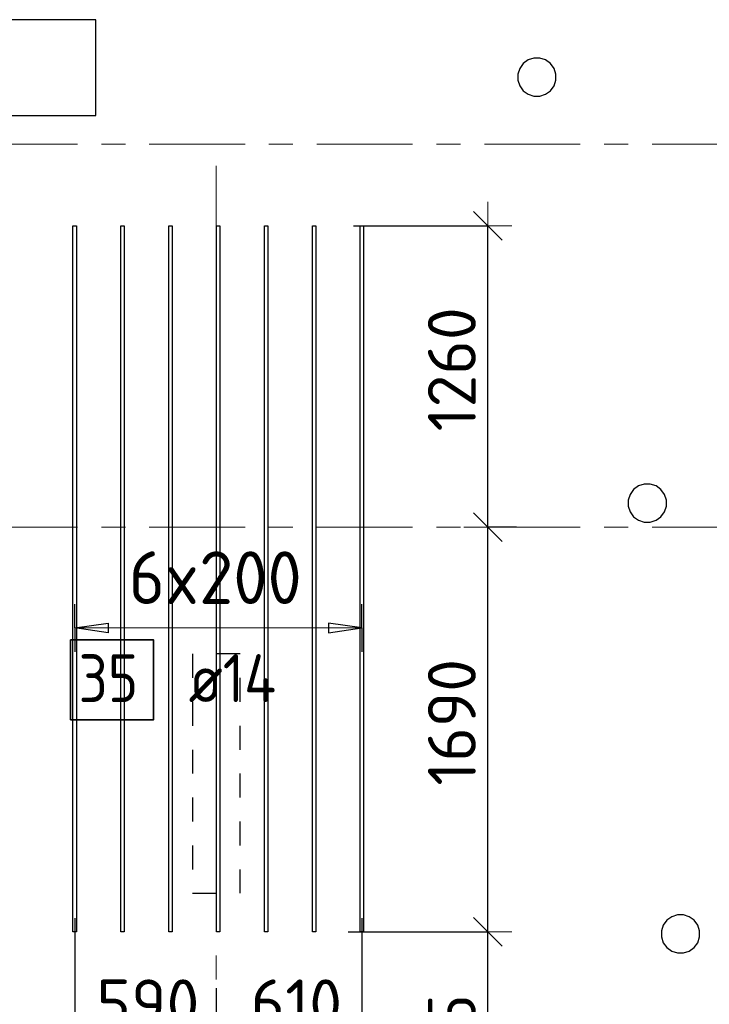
# Model space of a CAD drawing. Header units: metres. Extents: x -38 to 107, y -15 to 21.
# Tile 23 of 254: x 27.63 to 30.51, y 5.41 to 9.52. Entities that reach past the tile are written whole.
import ezdxf

# ---------------------------------------------------------------- set-up
doc = ezdxf.new("R2010")
doc.units = ezdxf.units.M
doc.header["$PDMODE"] = 65
for name, pattern in [('______11', [0.5, 0.4, -0.05, 0, -0.05]), ('______2', [0.0405, 0.03, -0.0105]), ('______5', [1.1, 0.8, -0.1, 0.1, -0.1])]:
    doc.linetypes.add(name, pattern=pattern)
for name, color, linetype, lineweight in [('XR$1$Осевая линия (1)', 7, '______5', 13), ('XR$5$Перекрытие (1)', 7, 'Continuous', 35), ('XR$5$Размерная линия (1)', 7, 'Continuous', 13)]:
    doc.layers.add(name, color=color, linetype=linetype, lineweight=lineweight)
doc.layers.add('XR$5$Арм.стержн.Доп. Арм верхн.зоны Х', color=7, linetype='Continuous', lineweight=35, true_color=0x8c8cff)
doc.layers.add('XR$7$Стена_ бетон несущ.', color=7, linetype='Continuous', lineweight=70, true_color=0xb4b496)
doc.styles.add('ISOCPEUR', font='txt')
doc.dimstyles.new('DIMSTYLE_3', dxfattribs={"dimtxt": 0.2, "dimasz": 0.2, "dimexe": 0, "dimexo": 0, "dimgap": 0.1, "dimtad": 2, "dimdec": 0, "dimlfac": 1000, "dimrnd": 5, "dimzin": 12, "dimdsep": 46, "dimtxsty": 'ISOCPEUR', "dimblk1": 'ALL_ML_STRICH', "dimblk2": 'ALL_ML_STRICH', "dimsah": 1, "dimcen": 0, "dimclrd": 7, "dimclre": 256, "dimclrt": 7, "dimadec": 0, "dimazin": 0, "dimtfac": 1, "dimtdec": 0, "dimtix": 1, "dimtmove": 2, "dimatfit": 3, "dimfxl": 0, "dimtzin": 0, "dimlwd": 0, "dimlwe": -3, "dimarcsym": 0})

# ---------------------------------------------------------------- blocks, each defined once
blk = doc.blocks.new('ALL_ML_STRICH')
at = {"color": 0, "linetype": 'ByBlock', "lineweight": -2}
for p, q in [((0, -0.5), (0, 0.5)), ((-0.3, -0.3), (0.3, 0.3)), ((-1, 0), (0.5, 0))]:
    blk.add_line(p, q, dxfattribs=at)
blk = doc.blocks.new('*D683')
at = {"layer": 'DEFPOINTS', "color": 7, "linetype": 'Continuous', "lineweight": 13, "transparency": 33554687}
for p in [(28.9812, 5.7086), (28.6584, 4.725), (29.5839, 4.725)]:
    blk.add_point(p, dxfattribs=at)
at = {"layer": 'XR$5$Размерная линия (1)', "color": 9, "linetype": 'Continuous', "lineweight": -2, "true_color": 0xc7c7c7, "transparency": 33554687}
for p, q in [((29.0012, 5.7086), (29.5839, 5.7086)), ((28.6784, 4.725), (29.5839, 4.725))]:
    blk.add_line(p, q, dxfattribs=at)
at = {"layer": 'XR$5$Размерная линия (1)', "color": 7, "linetype": 'Continuous', "lineweight": -2, "transparency": 33554687}
blk.add_line((29.5839, 4.725), (29.5839, 5.7086), dxfattribs=at)
at = {"layer": 'XR$5$Размерная линия (1)', "color": 7, "linetype": 'Continuous', "lineweight": 13, "transparency": 33554687, "xscale": 0.2, "yscale": 0.2, "zscale": 0.2}
for p, rotation in [((29.5839, 5.7086), 90), ((29.5839, 4.725), 270)]:
    blk.add_blockref('ALL_ML_STRICH', p, dxfattribs=dict(at, rotation=rotation))
at = {"layer": 'XR$5$Размерная линия (1)', "color": 7, "linetype": 'Continuous', "lineweight": 13, "transparency": 33554687, "insert": (29.4339, 5.2268), "char_height": 0.2, "width": 0.6, "attachment_point": 5, "rotation": 90, "style": 'ISOCPEUR'}
blk.add_mtext('\\A1;{985}', dxfattribs=at)
blk = doc.blocks.new('*D684')
at = {"layer": 'DEFPOINTS', "color": 7, "linetype": 'Continuous', "lineweight": 13, "transparency": 33554687}
for p in [(29.7238, 7.4), (28.9812, 5.7086), (29.5839, 5.7086)]:
    blk.add_point(p, dxfattribs=at)
at = {"layer": 'XR$5$Размерная линия (1)', "color": 9, "linetype": 'Continuous', "lineweight": -2, "true_color": 0xc7c7c7, "transparency": 33554687}
for p, q in [((29.7038, 7.4), (29.5839, 7.4)), ((29.0012, 5.7086), (29.5839, 5.7086))]:
    blk.add_line(p, q, dxfattribs=at)
at = {"layer": 'XR$5$Размерная линия (1)', "color": 7, "linetype": 'Continuous', "lineweight": -2, "transparency": 33554687}
blk.add_line((29.5839, 5.7086), (29.5839, 7.4), dxfattribs=at)
at = {"layer": 'XR$5$Размерная линия (1)', "color": 7, "linetype": 'Continuous', "lineweight": 13, "transparency": 33554687, "xscale": 0.2, "yscale": 0.2, "zscale": 0.2}
for p, rotation in [((29.5839, 7.4), 90), ((29.5839, 5.7086), 270)]:
    blk.add_blockref('ALL_ML_STRICH', p, dxfattribs=dict(at, rotation=rotation))
at = {"layer": 'XR$5$Размерная линия (1)', "color": 7, "linetype": 'Continuous', "lineweight": 13, "transparency": 33554687, "insert": (29.4339, 6.5843), "char_height": 0.2, "width": 0.8, "attachment_point": 5, "rotation": 90, "style": 'ISOCPEUR'}
blk.add_mtext('\\A1;{1690}', dxfattribs=at)
blk = doc.blocks.new('*D685')
at = {"layer": 'DEFPOINTS', "color": 7, "linetype": 'Continuous', "lineweight": 13, "transparency": 33554687}
for p in [(29.0028, 8.6586), (29.5839, 7.4), (29.7238, 7.4)]:
    blk.add_point(p, dxfattribs=at)
at = {"layer": 'XR$5$Размерная линия (1)', "color": 9, "linetype": 'Continuous', "lineweight": -2, "true_color": 0xc7c7c7, "transparency": 33554687}
for p, q in [((29.0228, 8.6586), (29.5839, 8.6586)), ((29.7038, 7.4), (29.5839, 7.4))]:
    blk.add_line(p, q, dxfattribs=at)
at = {"layer": 'XR$5$Размерная линия (1)', "color": 7, "linetype": 'Continuous', "lineweight": -2, "transparency": 33554687}
blk.add_line((29.5839, 7.4), (29.5839, 8.6586), dxfattribs=at)
at = {"layer": 'XR$5$Размерная линия (1)', "color": 7, "linetype": 'Continuous', "lineweight": 13, "transparency": 33554687, "xscale": 0.2, "yscale": 0.2, "zscale": 0.2}
for p, rotation in [((29.5839, 8.6586), 90), ((29.5839, 7.4), 270)]:
    blk.add_blockref('ALL_ML_STRICH', p, dxfattribs=dict(at, rotation=rotation))
at = {"layer": 'XR$5$Размерная линия (1)', "color": 7, "linetype": 'Continuous', "lineweight": 13, "transparency": 33554687, "insert": (29.4339, 8.0593), "char_height": 0.2, "width": 0.8, "attachment_point": 5, "rotation": 90, "style": 'ISOCPEUR'}
blk.add_mtext('\\A1;{1260}', dxfattribs=at)
blk = doc.blocks.new('*D855')
at = {"layer": 'DEFPOINTS', "color": 7, "linetype": 'Continuous', "lineweight": 13, "transparency": 33554687}
for p in [(27.8583, 5.7863), (28.45, 5.4936), (27.8583, 5.2601)]:
    blk.add_point(p, dxfattribs=at)
at = {"layer": 'XR$5$Размерная линия (1)', "color": 9, "linetype": 'Continuous', "lineweight": -2, "true_color": 0xc7c7c7, "transparency": 33554687}
for p, q in [((27.8583, 5.7663), (27.8583, 5.2601)), ((28.45, 5.4736), (28.45, 5.2601))]:
    blk.add_line(p, q, dxfattribs=at)
at = {"layer": 'XR$5$Размерная линия (1)', "color": 7, "linetype": 'Continuous', "lineweight": -2, "transparency": 33554687}
blk.add_line((27.8583, 5.2601), (28.45, 5.2601), dxfattribs=at)
at = {"layer": 'XR$5$Размерная линия (1)', "color": 7, "linetype": 'Continuous', "lineweight": 13, "transparency": 33554687, "xscale": 0.2, "yscale": 0.2, "zscale": 0.2, "rotation": 180}
blk.add_blockref('ALL_ML_STRICH', (27.8583, 5.2601), dxfattribs=at)
at = {"layer": 'XR$5$Размерная линия (1)', "color": 7, "linetype": 'Continuous', "lineweight": 13, "transparency": 33554687, "xscale": 0.2, "yscale": 0.2, "zscale": 0.2}
blk.add_blockref('ALL_ML_STRICH', (28.45, 5.2601), dxfattribs=at)
at = {"layer": 'XR$5$Размерная линия (1)', "color": 7, "linetype": 'Continuous', "lineweight": 13, "transparency": 33554687, "insert": (28.1641, 5.4101), "char_height": 0.2, "width": 0.6, "attachment_point": 5, "style": 'ISOCPEUR'}
blk.add_mtext('\\A1;{590}', dxfattribs=at)
blk = doc.blocks.new('*D856')
at = {"layer": 'DEFPOINTS', "color": 7, "linetype": 'Continuous', "lineweight": 13, "transparency": 33554687}
for p in [(29.0583, 5.7863), (28.45, 5.4936), (28.45, 5.2601)]:
    blk.add_point(p, dxfattribs=at)
at = {"layer": 'XR$5$Размерная линия (1)', "color": 9, "linetype": 'Continuous', "lineweight": -2, "true_color": 0xc7c7c7, "transparency": 33554687}
for p, q in [((29.0583, 5.7663), (29.0583, 5.2601)), ((28.45, 5.4736), (28.45, 5.2601))]:
    blk.add_line(p, q, dxfattribs=at)
at = {"layer": 'XR$5$Размерная линия (1)', "color": 7, "linetype": 'Continuous', "lineweight": -2, "transparency": 33554687}
blk.add_line((28.45, 5.2601), (29.0583, 5.2601), dxfattribs=at)
at = {"layer": 'XR$5$Размерная линия (1)', "color": 7, "linetype": 'Continuous', "lineweight": 13, "transparency": 33554687, "xscale": 0.2, "yscale": 0.2, "zscale": 0.2, "rotation": 180}
blk.add_blockref('ALL_ML_STRICH', (28.45, 5.2601), dxfattribs=at)
at = {"layer": 'XR$5$Размерная линия (1)', "color": 7, "linetype": 'Continuous', "lineweight": 13, "transparency": 33554687, "xscale": 0.2, "yscale": 0.2, "zscale": 0.2}
blk.add_blockref('ALL_ML_STRICH', (29.0583, 5.2601), dxfattribs=at)
at = {"layer": 'XR$5$Размерная линия (1)', "color": 7, "linetype": 'Continuous', "lineweight": 13, "transparency": 33554687, "insert": (28.7841, 5.4101), "char_height": 0.2, "width": 0.6, "attachment_point": 5, "style": 'ISOCPEUR'}
blk.add_mtext('\\A1;{610}', dxfattribs=at)

msp = doc.modelspace()

# ---------------------------------------------------------------- linework, layer by layer
at = {"layer": 'XR$1$Осевая линия (1)', "color": 253, "linetype": '______11', "lineweight": 13, "true_color": 0xa0a0a0, "transparency": 33554687}
for p, q in [((-2.63, 9), (62.6, 9)), ((28.45, -3.39), (28.45, 8.92)), ((-2.63, 7.4), (62.6, 7.4))]:
    msp.add_line(p, q, dxfattribs=at)
at = {"layer": 'XR$5$Арм.стержн.Доп. Арм верхн.зоны Х', "color": 253, "linetype": 'Continuous', "lineweight": -3, "true_color": 0xa0a0a0, "transparency": 33554687}
for p, q in [((27.8583, 6.9787), (27.8583, 7.0787)), ((29.0583, 6.9787), (29.0583, 7.0787)), ((27.8583, 6.9787), (27.8583, 6.8787)), ((29.0583, 6.9787), (29.0583, 6.8787))]:
    msp.add_line(p, q, dxfattribs=at)
at = {"layer": 'XR$5$Арм.стержн.Доп. Арм верхн.зоны Х', "color": 7, "linetype": 'Continuous', "lineweight": 25, "transparency": 33554687}
for p, q in [((27.8583, 6.9787), (27.9983, 6.9987)), ((27.9983, 6.9987), (27.9983, 6.9587)), ((29.0583, 6.9787), (28.9183, 6.9987)), ((28.9183, 6.9987), (28.9183, 6.9587)), ((27.9983, 6.9587), (27.8583, 6.9787)), ((28.9183, 6.9587), (29.0583, 6.9787))]:
    msp.add_line(p, q, dxfattribs=at)
at = {"layer": 'XR$5$Арм.стержн.Доп. Арм верхн.зоны Х', "color": 7, "linetype": 'Continuous', "lineweight": 13, "transparency": 33554687}
for p, q in [((27.8583, 6.9787), (27.8583, 6.9787)), ((29.0583, 6.9787), (29.0583, 6.9787))]:
    msp.add_line(p, q, dxfattribs=at)
at = {"layer": 'XR$5$Арм.стержн.Доп. Арм верхн.зоны Х', "color": 7, "linetype": 'Continuous', "lineweight": 25, "transparency": 33554687}
for points in [[(27.8513, 5.7086), (27.8513, 8.6586), (27.8653, 8.6586), (27.8653, 5.7086), (27.8513, 5.7086)], [(28.0513, 5.7086), (28.0513, 8.6586), (28.0653, 8.6586), (28.0653, 5.7086), (28.0513, 5.7086)], [(28.2513, 5.7086), (28.2513, 8.6586), (28.2653, 8.6586), (28.2653, 5.7086), (28.2513, 5.7086)], [(28.4513, 5.7086), (28.4513, 8.6586), (28.4653, 8.6586), (28.4653, 5.7086), (28.4513, 5.7086)], [(28.6513, 5.7086), (28.6513, 8.6586), (28.6653, 8.6586), (28.6653, 5.7086), (28.6513, 5.7086)], [(28.8513, 5.7086), (28.8513, 8.6586), (28.8653, 8.6586), (28.8653, 5.7086), (28.8513, 5.7086)], [(29.0513, 5.7086), (29.0513, 8.6586), (29.0653, 8.6586), (29.0653, 5.7086), (29.0513, 5.7086)]]:
    msp.add_lwpolyline(points, dxfattribs=at)
at = {"layer": 'XR$5$Арм.стержн.Доп. Арм верхн.зоны Х', "color": 7, "linetype": 'Continuous', "lineweight": 13, "transparency": 33554687}
msp.add_lwpolyline([(27.8583, 6.9787), (27.8853, 6.9787), (27.8853, 6.9787), (29.0583, 6.9787)], dxfattribs=at)
at = {"layer": 'XR$5$Арм.стержн.Доп. Арм верхн.зоны Х', "color": 7, "linetype": 'Continuous', "lineweight": 35, "transparency": 33554687}
msp.add_lwpolyline([(27.8413, 6.5954), (28.188, 6.5954), (28.188, 6.9287), (27.8413, 6.9287), (27.8413, 6.5954)], dxfattribs=at)
at = {"layer": 'XR$5$Перекрытие (1)', "color": 7, "linetype": 'Continuous', "lineweight": 25, "transparency": 33554687}
for p, q in [((27.9473, 9.5202), (26.6973, 9.52)), ((27.9473, 9.1202), (27.9473, 9.5202)), ((29.7524, 9.3521), (29.732, 9.3373)), ((29.7764, 9.3599), (29.7524, 9.3521)), ((29.8017, 9.3599), (29.7764, 9.3599)), ((29.8257, 9.3521), (29.8017, 9.3599)), ((29.8461, 9.3373), (29.8257, 9.3521)), ((29.7172, 9.3169), (29.7094, 9.2929)), ((29.732, 9.3373), (29.7172, 9.3169)), ((29.8609, 9.3169), (29.8461, 9.3373)), ((29.8687, 9.2929), (29.8609, 9.3169)), ((29.7094, 9.2929), (29.7094, 9.2676)), ((29.7094, 9.2676), (29.7172, 9.2436)), ((29.8609, 9.2436), (29.8687, 9.2676)), ((29.8687, 9.2676), (29.8687, 9.2929)), ((29.7172, 9.2436), (29.732, 9.2232)), ((29.732, 9.2232), (29.7524, 9.2084)), ((29.8257, 9.2084), (29.8461, 9.2232)), ((29.8461, 9.2232), (29.8609, 9.2436)), ((29.7524, 9.2084), (29.7764, 9.2006)), ((29.7764, 9.2006), (29.8017, 9.2006)), ((29.8017, 9.2006), (29.8257, 9.2084)), ((26.6973, 9.12), (27.9473, 9.1202)), ((30.2135, 7.5721), (30.1931, 7.5573)), ((30.2375, 7.5799), (30.2135, 7.5721)), ((30.2627, 7.5799), (30.2375, 7.5799)), ((30.2867, 7.5721), (30.2627, 7.5799)), ((30.3071, 7.5573), (30.2867, 7.5721)), ((30.1782, 7.5369), (30.1704, 7.5129)), ((30.1931, 7.5573), (30.1782, 7.5369)), ((30.322, 7.5369), (30.3071, 7.5573)), ((30.3298, 7.5129), (30.322, 7.5369)), ((30.1704, 7.5129), (30.1704, 7.4876)), ((30.3298, 7.4876), (30.3298, 7.5129)), ((30.1704, 7.4876), (30.1782, 7.4636)), ((30.1782, 7.4636), (30.1931, 7.4432)), ((30.3071, 7.4432), (30.322, 7.4636)), ((30.322, 7.4636), (30.3298, 7.4876)), ((30.1931, 7.4432), (30.2135, 7.4284)), ((30.2135, 7.4284), (30.2375, 7.4206)), ((30.2375, 7.4206), (30.2627, 7.4206)), ((30.2627, 7.4206), (30.2867, 7.4284)), ((30.2867, 7.4284), (30.3071, 7.4432)), ((30.3523, 5.7721), (30.3319, 5.7573)), ((30.3763, 5.7799), (30.3523, 5.7721)), ((30.4016, 5.7799), (30.3763, 5.7799)), ((30.4256, 5.7721), (30.4016, 5.7799)), ((30.446, 5.7573), (30.4256, 5.7721)), ((30.3171, 5.7369), (30.3093, 5.7129)), ((30.3319, 5.7573), (30.3171, 5.7369)), ((30.4608, 5.7369), (30.446, 5.7573)), ((30.4686, 5.7129), (30.4608, 5.7369)), ((30.3093, 5.7129), (30.3093, 5.6876)), ((30.3093, 5.6876), (30.3171, 5.6636)), ((30.4608, 5.6636), (30.4686, 5.6876)), ((30.4686, 5.6876), (30.4686, 5.7129)), ((30.3171, 5.6636), (30.3319, 5.6432)), ((30.3319, 5.6432), (30.3523, 5.6284)), ((30.4256, 5.6284), (30.446, 5.6432)), ((30.446, 5.6432), (30.4608, 5.6636)), ((30.3523, 5.6284), (30.3763, 5.6206)), ((30.3763, 5.6206), (30.4016, 5.6206)), ((30.4016, 5.6206), (30.4256, 5.6284))]:
    msp.add_line(p, q, dxfattribs=at)
at = {"layer": 'XR$7$Стена_ бетон несущ.', "color": 253, "linetype": '______2', "lineweight": -3, "true_color": 0xa0a0a0, "transparency": 33554687}
for p, q in [((28.55, 6.87), (28.35, 6.87)), ((28.35, 6.87), (28.35, 5.87)), ((28.55, 5.87), (28.55, 6.87)), ((28.35, 5.87), (28.55, 5.87))]:
    msp.add_line(p, q, dxfattribs=at)

# ---------------------------------------------------------------- texts
at = {"layer": 'XR$5$Арм.стержн.Доп. Арм верхн.зоны Х', "color": 7, "linetype": 'Continuous', "lineweight": 13, "transparency": 33554687, "insert": (28.0843, 7.0787), "char_height": 0.22, "width": 0.873359, "attachment_point": 7, "style": 'ISOCPEUR'}
msp.add_mtext('\\W0.95;6x200', dxfattribs=at)
at = {"layer": 'XR$5$Арм.стержн.Доп. Арм верхн.зоны Х', "color": 7, "linetype": 'Continuous', "lineweight": 25, "transparency": 33554687, "char_height": 0.2, "attachment_point": 7, "style": 'ISOCPEUR'}
for s, insert, width in [('\\W0.87;35', (27.8746, 6.6687), 0.367208), ('\\W0.89; ø14 ', (28.2213, 6.6687), 0.769432)]:
    msp.add_mtext(s, dxfattribs=dict(at, insert=insert, width=width))

# ---------------------------------------------------------------- dimensions: what is measured, and where the dimension line sits
at = {"layer": 'XR$5$Размерная линия (1)', "color": 7, "linetype": 'Continuous', "lineweight": 13, "transparency": 33554687}
for base, p1, p2, picture, middle in [((29.5839, 8.6586), (29.7038, 7.4), (29.0228, 8.6586), '*D685', (29.4339, 8.0593)), ((29.5839, 7.4), (29.0012, 5.7086), (29.7038, 7.4), '*D684', (29.4339, 6.5843)), ((29.5839, 5.7086), (28.6784, 4.725), (29.0012, 5.7086), '*D683', (29.4339, 5.2268))]:
    dim = msp.add_linear_dim(base=base, p1=p1, p2=p2, angle=90, dimstyle='DIMSTYLE_3', override={"dimpost": '<>', "dimclrd": 7, "dimclre": 9, "dimclrt": 7, "dimlwd": 0, "dimlwe": 65533}, dxfattribs=at)
    dim.commit()
    dim.dimension.update_dxf_attribs({"geometry": picture, "text_midpoint": middle, "dimtype": 160})
for base, p1, p2, picture, middle in [((28.45, 5.2601), (27.8583, 5.7663), (28.45, 5.4736), '*D855', (28.1641, 5.4101)), ((29.0583, 5.2601), (28.45, 5.4736), (29.0583, 5.7663), '*D856', (28.7841, 5.4101))]:
    dim = msp.add_linear_dim(base=base, p1=p1, p2=p2, dimstyle='DIMSTYLE_3', override={"dimpost": '<>', "dimclrd": 7, "dimclre": 9, "dimclrt": 7, "dimlwd": 0, "dimlwe": 65533}, dxfattribs=at)
    dim.commit()
    dim.dimension.update_dxf_attribs({"geometry": picture, "text_midpoint": middle, "dimtype": 160})

doc.saveas('drawing.dxf')
